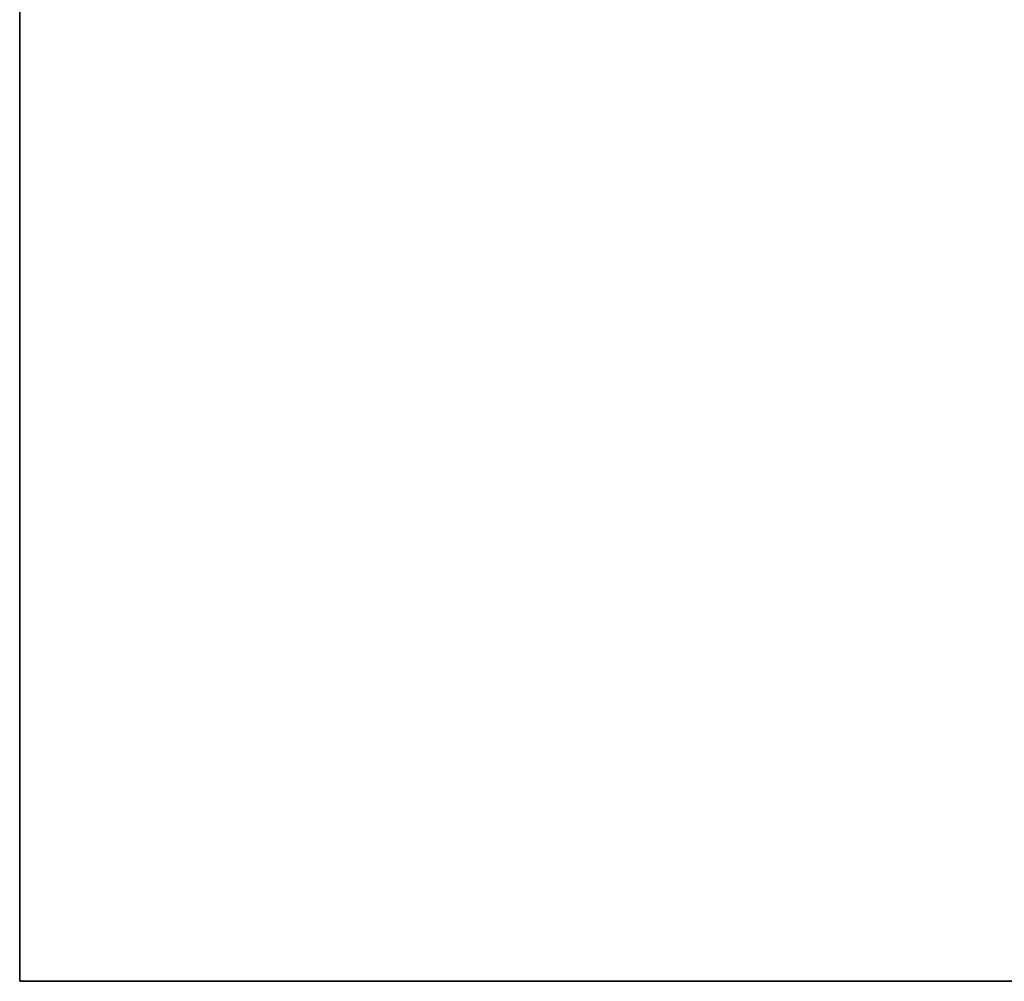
# Model space of a CAD drawing. Header units: inches. Extents: x -377 to 3073, y -401 to 2575.
# Tile 6 of 11: x 465 to 640, y 2015 to 2186. Entities that reach past the tile are written whole.
import ezdxf

# ---------------------------------------------------------------- set-up
doc = ezdxf.new("R2010")
doc.units = ezdxf.units.IN
doc.layers.add('1', color=7, linetype='Continuous')

# ---------------------------------------------------------------- blocks, each defined once
blk = doc.blocks.new('UG_SURFACE_038')
at = {"layer": '1', "color": 11}
blk.add_3dface([(1044.830799, 2015.500069, -205.26126), (1044.830799, 2575.000048, -205.26126), (1044.830799, 2575.000048, 1194.738746), (1044.830799, 2015.500069, 1194.738746)], dxfattribs=at)
blk = doc.blocks.new('UG_SURFACE_042')
at = {"layer": '1', "color": 11}
blk.add_3dface([(-1053.320527, 2015.500069, 1194.738746), (-1053.320527, 2575.000048, 1194.738746), (-1053.320527, 2575.000048, -205.26126), (-1053.320527, 2015.500069, -205.26126)], dxfattribs=at)
blk = doc.blocks.new('SV105_P63_SERVICE_SPACE_GE_R02')
at = {"layer": '1', "color": 11}
for p, q in [((-1053.32, 2575, -205.26), (-1053.32, 2015.5, -205.26)), ((1044.83, 2575, -205.26), (1044.83, 2015.5, -205.26)), ((1044.83, 2015.5, -205.26), (-1053.32, 2015.5, -205.26)), ((-1053.32, 2015.5, -205.26), (-1053.32, 2015.5, 1194.74)), ((1044.83, 2015.5, 1194.74), (1044.83, 2015.5, -205.26))]:
    blk.add_line(p, q, dxfattribs=at)
for name in ['UG_SURFACE_042', 'UG_SURFACE_038']:
    blk.add_blockref(name, (0, 0))

msp = doc.modelspace()

# ---------------------------------------------------------------- block references
at = {"layer": '1', "color": 172, "extrusion": (1, 0, 0), "rotation": 270}
msp.add_blockref('SV105_P63_SERVICE_SPACE_GE_R02', (-0.343427, 0.000284, 670.001539), dxfattribs=at)

doc.saveas('drawing.dxf')
